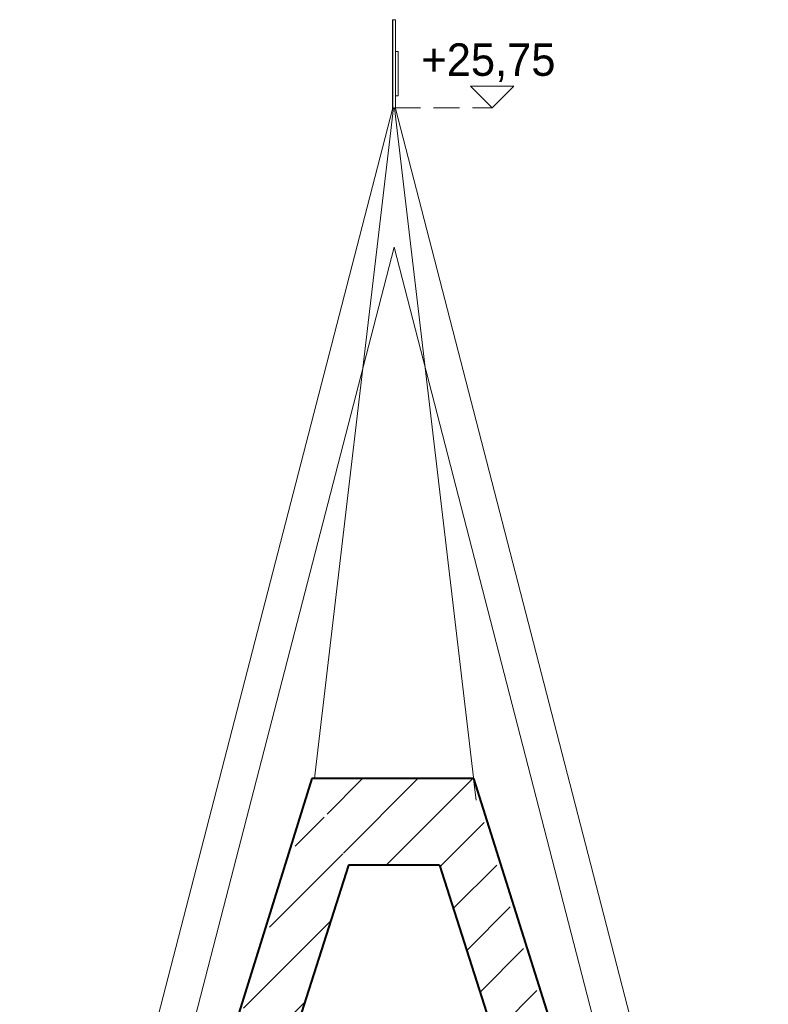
# Model space of a CAD drawing. Header units: millimetres. Extents: x 67877 to 166263, y -957 to 33454.
# Tile 79 of 98: x 79371 to 84555, y 26640 to 33454. Entities that reach past the tile are written whole.
import ezdxf

# ---------------------------------------------------------------- set-up
doc = ezdxf.new("R2010")
doc.units = ezdxf.units.MM
doc.linetypes.add('Przerywana gęsta', pattern=[135, 90, -45])
doc.linetypes.add('Wipeout_Contour', pattern=[1000, 0, -1000])
for name, color, linetype, lineweight in [('0_Nr_pióra__1', 7, 'Continuous', 13), ('0_Nr_pióra__88', 7, 'Continuous', 13), ('inw_schody zewnętrzne_Nr_pióra__1', 7, 'Continuous', 13), ('inw_schody zewnętrzne_Nr_pióra__27', 7, 'Continuous', 40), ('inw_schody zewnętrzne_Nr_pióra__87', 7, 'Continuous', 13), ('inw_ściany zewnętrzne_Nr_pióra__1', 7, 'Continuous', 13)]:
    doc.layers.add(name, color=color, linetype=linetype, lineweight=lineweight)
doc.layers.add('inw_schody zewnętrzne', color=7, linetype='Continuous')
doc.styles.add('STYL_AUTOMATYCZNY_1', font='GOTHIC.TTF')
pattern_1 = [(45, (51469.33, 7089.58), (-190.9188, 190.9188), [])]

# ---------------------------------------------------------------- blocks, each defined once
blk = doc.blocks.new('Wymiary_71_4', base_point=(770905.7, 29980.7))
at = {"layer": '0_Nr_pióra__1', "linetype": 'Continuous'}
for p, q in [((770905.7, 29980.7), (770755.7, 30130.7)), ((770755.7, 30130.7), (771055.7, 30130.7)), ((771055.7, 30130.7), (770905.7, 29980.7))]:
    blk.add_line(p, q, dxfattribs=at)
at = {"layer": '0_Nr_pióra__1', "insert": (770414.4, 30160.7), "char_height": 225, "attachment_point": 7, "style": 'STYL_AUTOMATYCZNY_1'}
blk.add_mtext('\\A1;{\\pql;\\fCentury Gothic|b0|i0|c238|p34;+25,75}', dxfattribs=at)

msp = doc.modelspace()

# ---------------------------------------------------------------- block references
at = {"linetype": 'Continuous'}
msp.add_blockref('Wymiary_71_4', (82643.68, 32843.647), dxfattribs=at)

# ---------------------------------------------------------------- wipeouts: each hides what was drawn before it
at = {"linetype": 'Wipeout_Contour', "ltscale": 3083349.550750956}
msp.add_wipeout([(81972.816, 32927.292), (81992.816, 32927.292), (81992.816, 33234.032), (81972.816, 33234.032)], dxfattribs=at).dxf.layer = 'inw_schody zewnętrzne'
at = {"linetype": 'Wipeout_Contour', "ltscale": 5399016.313398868}
msp.add_wipeout([(82276.969, 27601.889), (84001.087, 22233.391), (84197.384, 22856.011), (82617.599, 27781.315), (82513.009, 28201.889), (81394.928, 28201.889), (81648.663, 27601.889)], dxfattribs=at).dxf.layer = 'inw_schody zewnętrzne'

# ---------------------------------------------------------------- next in the draw order: hatches: boundary and pattern name
at = {"layer": 'inw_schody zewnętrzne_Nr_pióra__1', "linetype": 'Continuous'}
h = msp.add_hatch(dxfattribs=at)
h.set_pattern_fill('Bloczki_ceramiczne_0004', color=256, style=0, pattern_type=2)
h.set_pattern_definition(pattern_1)
h.paths.add_polyline_path([(82276.969, 27601.889), (84001.087, 22233.391), (84197.384, 22856.011), (82617.599, 27781.315), (82513.009, 28201.889), (81394.928, 28201.889), (81648.663, 27601.889)])

# ---------------------------------------------------------------- next in the draw order: linework, layer by layer
at = {"layer": 'inw_schody zewnętrzne_Nr_pióra__27', "linetype": 'Continuous'}
for p, q in [((82513.009, 28201.889), (81394.928, 28201.889)), ((82513.009, 28201.889), (84199.384, 22856.011)), ((82276.969, 27601.889), (84001.087, 22233.391))]:
    msp.add_line(p, q, dxfattribs=at)
at = {"layer": 'inw_schody zewnętrzne_Nr_pióra__87', "linetype": 'Continuous'}
msp.add_line((84313.087, 22793.407), (81962.816, 31879.736), dxfattribs=at)

# ---------------------------------------------------------------- next in the draw order: wipeouts: each hides what was drawn before it
at = {"linetype": 'Wipeout_Contour', "ltscale": 3854130.585916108}
msp.add_wipeout([(81969.887, 33454.025), (81969.887, 32838.171), (81970.984, 32843.647), (81972.816, 32838.171), (81972.816, 33454.025)], dxfattribs=at)

# ---------------------------------------------------------------- next in the draw order: wipeouts: each hides what was drawn before it
at = {"linetype": 'Wipeout_Contour', "ltscale": 3854105.086403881}
msp.add_wipeout([(81962.816, 32838.171), (81965.465, 32843.647), (81969.887, 32838.171), (81969.887, 33454.025), (81962.816, 33454.025)], dxfattribs=at)
at = {"linetype": 'Wipeout_Contour', "ltscale": 3077273.764967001}
msp.add_wipeout([(79726.248, 22856.011), (80124.502, 22856.011), (81648.663, 27601.889), (81394.928, 28101.889)], dxfattribs=at).dxf.layer = 'inw_schody zewnętrzne'

# ---------------------------------------------------------------- next in the draw order: hatches: boundary and pattern name
at = {"layer": 'inw_schody zewnętrzne_Nr_pióra__1', "linetype": 'Continuous'}
h = msp.add_hatch(dxfattribs=at)
h.set_pattern_fill('Bloczki_ceramiczne_0004', color=256, style=0, pattern_type=2)
h.set_pattern_definition(pattern_1)
h.paths.add_polyline_path([(79726.248, 22856.011), (80124.502, 22856.011), (81648.663, 27601.889), (81394.928, 28101.889)])

# ---------------------------------------------------------------- next in the draw order: linework, layer by layer
at = {"layer": 'inw_schody zewnętrzne_Nr_pióra__27', "linetype": 'Continuous'}
for p, q in [((81394.928, 28201.889), (79726.248, 22856.011)), ((81648.663, 27601.889), (79924.544, 22233.391)), ((82276.969, 27601.889), (81648.663, 27601.889))]:
    msp.add_line(p, q, dxfattribs=at)
at = {"layer": 'inw_schody zewnętrzne_Nr_pióra__87', "linetype": 'Continuous'}
msp.add_line((81962.816, 31879.736), (79612.545, 22793.407), dxfattribs=at)

# ---------------------------------------------------------------- next in the draw order: wipeouts: each hides what was drawn before it
at = {"linetype": 'Wipeout_Contour', "ltscale": 3854069.758243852}
msp.add_wipeout([(81955.745, 32838.171), (81958.394, 32843.647), (81962.816, 32838.171), (81962.816, 33454.025), (81955.745, 33454.025)], dxfattribs=at)

# ---------------------------------------------------------------- next in the draw order: linework, layer by layer
at = {"layer": 'inw_schody zewnętrzne_Nr_pióra__87', "linetype": 'Continuous'}
msp.add_line((81992.816, 32927.292), (81992.816, 33234.032), dxfattribs=at)

# ---------------------------------------------------------------- next in the draw order: wipeouts: each hides what was drawn before it
at = {"linetype": 'Wipeout_Contour', "ltscale": 3854045.344222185}
msp.add_wipeout([(81955.745, 33454.025), (81952.816, 33454.025), (81952.816, 32839.404), (81953.913, 32843.647), (81955.745, 32838.171)], dxfattribs=at)

# ---------------------------------------------------------------- next in the draw order: linework, layer by layer
at = {"layer": '0_Nr_pióra__88', "linetype": 'Continuous'}
for p, q in [((81952.816, 32839.404), (81952.816, 33454.025)), ((81952.816, 33454.025), (81955.745, 33454.025)), ((81955.745, 33454.025), (81962.816, 33454.025)), ((81962.816, 33454.025), (81969.887, 33454.025)), ((81969.887, 33454.025), (81972.816, 33454.025)), ((81972.816, 33234.032), (81972.816, 33454.025)), ((81972.816, 32927.292), (81972.816, 33234.032)), ((81972.816, 32838.171), (81972.816, 32927.292))]:
    msp.add_line(p, q, dxfattribs=at)
at = {"layer": 'inw_schody zewnętrzne_Nr_pióra__87', "linetype": 'Continuous'}
for p, q in [((81992.816, 33234.032), (81972.816, 33234.032)), ((81992.816, 32927.292), (81972.816, 32927.292)), ((81953.913, 32843.647), (79370.51, 22856.011)), ((81958.394, 32843.647), (81412.567, 28201.889)), ((81955.745, 32838.171), (81953.913, 32843.647)), ((81958.394, 32843.647), (81955.745, 32838.171)), ((81962.816, 32838.171), (81958.394, 32843.647)), ((81965.465, 32843.647), (81962.816, 32838.171)), ((81965.465, 32843.647), (81969.887, 32838.171)), ((82530.703, 28051.889), (81965.465, 32843.647)), ((81970.984, 32843.647), (81969.887, 32838.171)), ((81970.984, 32843.647), (81972.816, 32838.171)), ((84555.121, 22856.011), (81972.816, 32839.404))]:
    msp.add_line(p, q, dxfattribs=at)
at = {"layer": 'inw_ściany zewnętrzne_Nr_pióra__1', "linetype": 'Przerywana gęsta', "ltscale": 2, "flags": 128}
msp.add_lwpolyline([(81965.465, 32843.647), (82643.68, 32843.647)], dxfattribs=at)

doc.saveas('drawing.dxf')
